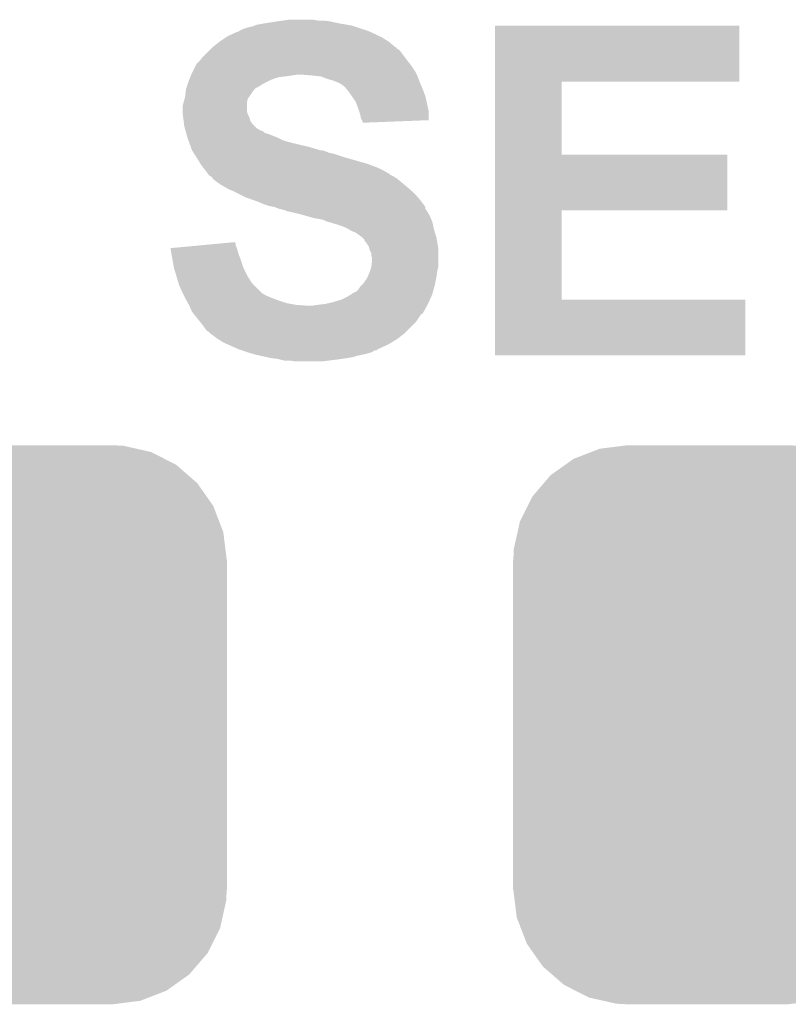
# Model space of a CAD drawing. Extents: x -0.05 to 0.95, y -0.15 to 2.1.
# Tile 8 of 38: x 0.45 to 0.54, y 0.23 to 0.34. Entities that reach past the tile are written whole.
import ezdxf

# ---------------------------------------------------------------- set-up
doc = ezdxf.new("R2010")
doc.units = 0
doc.layers.get('0').update_dxf_attribs({"linetype": 'CONTINUOUS'})
doc.layers.add('PAC1811_CLICK_V100A_GTO', color=14, linetype='CONTINUOUS')
doc.layers.add('PAC1811_CLICK_V100A_GTS', color=12, linetype='CONTINUOUS')

# ---------------------------------------------------------------- blocks, each defined once
blk = doc.blocks.new('CUSTOM_81')
for points in [[(-0.01356, 0.03176), (-0.01259, 0.03214), (0.01383, 0.03176), (0.01215, 0.03214)], [(-0.01259, 0.03214), (-0.00989, 0.03248), (0.01215, 0.03214), (0.01065, 0.03248)], [(-0.00989, 0.03248), (-0.00935, 0.03255), (0.01065, 0.03248), (0.00935, 0.03255)], [(-0.01657, 0.03029), (-0.01563, 0.03096), (0.01674, 0.03029), (0.01541, 0.03096)], [(-0.01563, 0.03096), (-0.01356, 0.03176), (0.01541, 0.03096), (0.01383, 0.03176)], [(-0.01829, 0.02907), (-0.01657, 0.03029), (0.01814, 0.02907), (0.01674, 0.03029)], [(-0.01908, 0.02815), (-0.01829, 0.02907), (0.0192, 0.02815), (0.01814, 0.02907)], [(-0.02041, 0.0266), (-0.01908, 0.02815), (0.0203, 0.0266), (0.0192, 0.02815)], [(-0.02097, 0.02548), (-0.02041, 0.0266), (0.02108, 0.02548), (0.0203, 0.0266)], [(-0.02188, 0.02368), (-0.02097, 0.02548), (0.02177, 0.02368), (0.02108, 0.02548)], [(-0.02215, 0.02244), (-0.02188, 0.02368), (0.02225, 0.02244), (0.02177, 0.02368)], [(-0.02259, 0.0205), (-0.02215, 0.02244), (0.02249, 0.0205), (0.02225, 0.02244)], [(-0.02265, 0.0192), (-0.02259, 0.0205), (0.02265, 0.0192), (0.02249, 0.0205)], [(-0.0227, -0.0192), (-0.0227, 0.0192), (0.0227, -0.0192), (0.0227, 0.0192)], [(-0.02249, -0.0205), (-0.02265, -0.0192), (0.02259, -0.0205), (0.02265, -0.0192)], [(-0.02225, -0.02244), (-0.02249, -0.0205), (0.02215, -0.02244), (0.02259, -0.0205)], [(-0.02177, -0.02368), (-0.02225, -0.02244), (0.02188, -0.02368), (0.02215, -0.02244)], [(-0.02108, -0.02548), (-0.02177, -0.02368), (0.02097, -0.02548), (0.02188, -0.02368)], [(-0.0203, -0.0266), (-0.02108, -0.02548), (0.02041, -0.0266), (0.02097, -0.02548)], [(-0.0192, -0.02815), (-0.0203, -0.0266), (0.01908, -0.02815), (0.02041, -0.0266)], [(-0.01814, -0.02907), (-0.0192, -0.02815), (0.01829, -0.02907), (0.01908, -0.02815)], [(-0.01674, -0.03029), (-0.01814, -0.02907), (0.01657, -0.03029), (0.01829, -0.02907)], [(-0.01541, -0.03096), (-0.01674, -0.03029), (0.01563, -0.03096), (0.01657, -0.03029)], [(-0.01383, -0.03176), (-0.01541, -0.03096), (0.01356, -0.03176), (0.01563, -0.03096)], [(-0.01215, -0.03214), (-0.01383, -0.03176), (0.01259, -0.03214), (0.01356, -0.03176)], [(-0.01065, -0.03248), (-0.01215, -0.03214), (0.00989, -0.03248), (0.01259, -0.03214)], [(-0.00935, -0.03255), (-0.01065, -0.03248), (0.00935, -0.03255), (0.00989, -0.03248)]]:
    blk.add_solid(points)

msp = doc.modelspace()

# ---------------------------------------------------------------- linework, layer by layer
at = {"layer": 'PAC1811_CLICK_V100A_GTO'}
for points in [[(0.4756, 0.3393), (0.47585, 0.3394), (0.4876, 0.3393), (0.4873, 0.3394)], [(0.47585, 0.3394), (0.4761, 0.3395), (0.4873, 0.3394), (0.48673, 0.3395)], [(0.4761, 0.3395), (0.4772, 0.3397), (0.48673, 0.3395), (0.4856, 0.3397)], [(0.4772, 0.3397), (0.4785, 0.3399), (0.4856, 0.3397), (0.4847, 0.3399)], [(0.4785, 0.3399), (0.4792, 0.34), (0.4847, 0.3399), (0.484, 0.34)], [(0.4792, 0.34), (0.4799, 0.3401), (0.4833, 0.34), (0.4827, 0.3401)], [(0.5039, 0.3329), (0.5039, 0.3394), (0.5324, 0.3329), (0.5324, 0.3394)], [(0.5039, 0.3394), (0.5039, 0.3394), (0.5324, 0.3394), (0.5039, 0.3394)], [(0.4728, 0.3382), (0.47324, 0.3384), (0.4904, 0.3382), (0.49, 0.3384)], [(0.47324, 0.3384), (0.4739, 0.3387), (0.49, 0.3384), (0.48933, 0.3387)], [(0.4739, 0.3387), (0.474, 0.3387), (0.48933, 0.3387), (0.48932, 0.3387)], [(0.474, 0.3387), (0.4741, 0.3388), (0.48932, 0.3387), (0.4891, 0.3388)], [(0.4741, 0.3388), (0.4745, 0.339), (0.4891, 0.3388), (0.4885, 0.339)], [(0.4745, 0.339), (0.4751, 0.3392), (0.4885, 0.339), (0.4879, 0.3392)], [(0.4751, 0.3392), (0.4756, 0.3393), (0.4879, 0.3392), (0.4876, 0.3393)], [(0.471, 0.3369), (0.47177, 0.3375), (0.4923, 0.3369), (0.4916, 0.3375)], [(0.47177, 0.3375), (0.4719, 0.3376), (0.4916, 0.3375), (0.49144, 0.3376)], [(0.4719, 0.3376), (0.4725, 0.338), (0.49144, 0.3376), (0.4908, 0.338)], [(0.4725, 0.338), (0.4728, 0.3382), (0.4908, 0.338), (0.4904, 0.3382)], [(0.4698, 0.3357), (0.4705, 0.3364), (0.49343, 0.3357), (0.4929, 0.3364)], [(0.4705, 0.3364), (0.4707, 0.3366), (0.4929, 0.3364), (0.4927, 0.3366)], [(0.4707, 0.3366), (0.4708, 0.3367), (0.4927, 0.3366), (0.4925, 0.3367)], [(0.4708, 0.3367), (0.471, 0.3369), (0.4925, 0.3367), (0.4924, 0.3369)], [(0.471, 0.3369), (0.471, 0.3369), (0.4924, 0.3369), (0.4923, 0.3369)], [(0.469, 0.3347), (0.4691, 0.3349), (0.4942, 0.3347), (0.49404, 0.3349)], [(0.4691, 0.3349), (0.4694, 0.3352), (0.49404, 0.3349), (0.4938, 0.3352)], [(0.4694, 0.3352), (0.4695, 0.3353), (0.4938, 0.3352), (0.49373, 0.3353)], [(0.4695, 0.3353), (0.4698, 0.3357), (0.49373, 0.3353), (0.49343, 0.3357)], [(0.46844, 0.3335), (0.46852, 0.3337), (0.4795, 0.3335), (0.4809, 0.3337)], [(0.46852, 0.3337), (0.4686, 0.3339), (0.4948, 0.3337), (0.4947, 0.3339)], [(0.4686, 0.3339), (0.4687, 0.3341), (0.4947, 0.3339), (0.4946, 0.3341)], [(0.4687, 0.3341), (0.469, 0.3347), (0.4946, 0.3341), (0.4942, 0.3347)], [(0.4826, 0.3336), (0.4814, 0.3337), (0.49485, 0.3336), (0.4948, 0.3337)], [(0.46797, 0.3322), (0.46813, 0.3327), (0.4762, 0.3322), (0.477, 0.3327)], [(0.46813, 0.3327), (0.4682, 0.3329), (0.477, 0.3327), (0.4774, 0.3329)], [(0.4682, 0.3329), (0.46828, 0.3331), (0.4774, 0.3329), (0.4778, 0.3331)], [(0.46828, 0.3331), (0.4684, 0.3334), (0.4778, 0.3331), (0.4787, 0.3334)], [(0.4684, 0.3334), (0.46844, 0.3335), (0.4787, 0.3334), (0.4795, 0.3335)], [(0.4836, 0.3335), (0.4826, 0.3336), (0.4949, 0.3335), (0.49485, 0.3336)], [(0.4844, 0.3332), (0.4836, 0.3335), (0.49501, 0.3332), (0.4949, 0.3335)], [(0.4851, 0.333), (0.4844, 0.3332), (0.49509, 0.333), (0.49501, 0.3332)], [(0.4856, 0.3328), (0.4851, 0.333), (0.49516, 0.3328), (0.49509, 0.333)], [(0.4858, 0.3327), (0.4856, 0.3328), (0.4952, 0.3327), (0.49516, 0.3328)], [(0.486, 0.3326), (0.4858, 0.3327), (0.49524, 0.3326), (0.4952, 0.3327)], [(0.4862, 0.3324), (0.486, 0.3326), (0.49533, 0.3324), (0.49524, 0.3326)], [(0.5039, 0.3244), (0.5039, 0.3329), (0.5117, 0.3244), (0.5117, 0.3329)], [(0.5039, 0.3329), (0.5039, 0.3329), (0.5117, 0.3329), (0.5324, 0.3329)], [(0.46782, 0.3313), (0.46789, 0.3319), (0.4754, 0.3313), (0.4758, 0.3319)], [(0.46789, 0.3319), (0.4679, 0.332), (0.4758, 0.3319), (0.4759, 0.332)], [(0.4679, 0.332), (0.46797, 0.3322), (0.4759, 0.332), (0.4761, 0.3322)], [(0.46797, 0.3322), (0.46797, 0.3322), (0.4761, 0.3322), (0.4762, 0.3322)], [(0.48663, 0.332), (0.4863, 0.3324), (0.4955, 0.332), (0.49533, 0.3324)], [(0.4868, 0.3318), (0.48663, 0.332), (0.49557, 0.3318), (0.4955, 0.332)], [(0.48723, 0.3312), (0.4868, 0.3318), (0.4958, 0.3312), (0.49557, 0.3318)], [(0.4675, 0.3299), (0.4676, 0.3304), (0.475, 0.3299), (0.475, 0.3304)], [(0.4676, 0.3304), (0.46774, 0.3309), (0.475, 0.3304), (0.4751, 0.3309)], [(0.46774, 0.3309), (0.4678, 0.3311), (0.4751, 0.3309), (0.47525, 0.3311)], [(0.4678, 0.3311), (0.46782, 0.3313), (0.47525, 0.3311), (0.4754, 0.3313)], [(0.4873, 0.3311), (0.48723, 0.3312), (0.49582, 0.3311), (0.4958, 0.3312)], [(0.4877, 0.3305), (0.4873, 0.3311), (0.49596, 0.3305), (0.49582, 0.3311)], [(0.488, 0.3297), (0.4877, 0.3305), (0.49613, 0.3297), (0.49596, 0.3305)], [(0.4675, 0.3294), (0.4675, 0.3299), (0.475, 0.3294), (0.475, 0.3299)], [(0.46753, 0.3291), (0.4675, 0.3294), (0.4751, 0.3291), (0.475, 0.3294)], [(0.46758, 0.3287), (0.46753, 0.3291), (0.4753, 0.3287), (0.4751, 0.3291)], [(0.4881, 0.3294), (0.488, 0.3297), (0.4962, 0.3294), (0.49613, 0.3297)], [(0.4882, 0.3291), (0.4881, 0.3294), (0.4962, 0.3291), (0.4962, 0.3294)], [(0.4883, 0.3286), (0.4882, 0.3291), (0.4962, 0.3286), (0.4962, 0.3291)], [(0.4676, 0.3285), (0.46758, 0.3287), (0.47535, 0.3285), (0.4753, 0.3287)], [(0.46763, 0.3283), (0.4676, 0.3285), (0.4754, 0.3283), (0.47535, 0.3285)], [(0.46768, 0.3279), (0.46763, 0.3283), (0.4757, 0.3279), (0.4754, 0.3283)], [(0.4677, 0.3277), (0.46768, 0.3279), (0.4759, 0.3277), (0.4757, 0.3279)], [(0.4884, 0.3284), (0.4883, 0.3286), (0.4962, 0.3284), (0.4962, 0.3286)], [(0.4885, 0.3282), (0.4884, 0.3284), (0.49106, 0.3282), (0.4962, 0.3284)], [(0.4885, 0.3281), (0.4885, 0.3282), (0.4885, 0.3281), (0.49106, 0.3282)], [(0.46776, 0.3275), (0.4677, 0.3277), (0.4761, 0.3275), (0.4759, 0.3277)], [(0.46781, 0.3273), (0.46776, 0.3275), (0.4764, 0.3273), (0.4761, 0.3275)], [(0.46784, 0.3272), (0.46781, 0.3273), (0.4766, 0.3272), (0.4764, 0.3273)], [(0.46787, 0.3271), (0.46784, 0.3272), (0.4769, 0.3271), (0.4766, 0.3272)], [(0.46793, 0.3269), (0.46787, 0.3271), (0.4771, 0.3269), (0.4769, 0.3271)], [(0.46796, 0.3268), (0.46793, 0.3269), (0.4775, 0.3268), (0.4771, 0.3269)], [(0.46807, 0.3264), (0.46796, 0.3268), (0.4785, 0.3264), (0.4775, 0.3268)], [(0.4681, 0.3263), (0.46807, 0.3264), (0.4787, 0.3263), (0.4785, 0.3264)], [(0.46817, 0.3261), (0.4681, 0.3263), (0.4791, 0.3261), (0.4787, 0.3263)], [(0.46824, 0.3259), (0.46817, 0.3261), (0.4797, 0.3259), (0.4791, 0.3261)], [(0.46839, 0.3255), (0.46824, 0.3259), (0.4813, 0.3255), (0.4797, 0.3259)], [(0.46846, 0.3253), (0.46839, 0.3255), (0.4822, 0.3253), (0.4813, 0.3255)], [(0.46856, 0.325), (0.46846, 0.3253), (0.4832, 0.325), (0.4822, 0.3253)], [(0.4686, 0.3249), (0.46856, 0.325), (0.4835, 0.3249), (0.4832, 0.325)], [(0.46866, 0.3248), (0.4686, 0.3249), (0.4841, 0.3248), (0.4837, 0.3249)], [(0.46879, 0.3246), (0.46866, 0.3248), (0.4846, 0.3246), (0.4841, 0.3248)], [(0.46885, 0.3245), (0.46879, 0.3246), (0.4851, 0.3245), (0.4846, 0.3246)], [(0.46911, 0.3241), (0.46885, 0.3245), (0.4863, 0.3241), (0.4851, 0.3245)], [(0.4693, 0.3238), (0.46911, 0.3241), (0.48735, 0.3238), (0.4863, 0.3241)], [(0.4696, 0.3233), (0.4693, 0.3238), (0.4891, 0.3233), (0.48735, 0.3238)], [(0.5039, 0.3179), (0.5039, 0.3244), (0.531, 0.3179), (0.531, 0.3244)], [(0.5039, 0.3244), (0.5039, 0.3244), (0.531, 0.3244), (0.5117, 0.3244)], [(0.46997, 0.3228), (0.4696, 0.3233), (0.4904, 0.3228), (0.4891, 0.3233)], [(0.4702, 0.3225), (0.46997, 0.3228), (0.491, 0.3225), (0.4904, 0.3228)], [(0.47043, 0.3222), (0.4702, 0.3225), (0.4915, 0.3222), (0.491, 0.3225)], [(0.4705, 0.3221), (0.47043, 0.3222), (0.4916, 0.3221), (0.4916, 0.3222)], [(0.47043, 0.3222), (0.47043, 0.3222), (0.4916, 0.3222), (0.4915, 0.3222)], [(0.4707, 0.3219), (0.4705, 0.3221), (0.492, 0.3219), (0.4916, 0.3221)], [(0.4709, 0.3218), (0.4707, 0.3219), (0.49217, 0.3218), (0.492, 0.3219)], [(0.471, 0.3216), (0.4709, 0.3218), (0.4925, 0.3216), (0.49217, 0.3218)], [(0.4715, 0.3212), (0.471, 0.3216), (0.49298, 0.3212), (0.4925, 0.3216)], [(0.4721, 0.3208), (0.4715, 0.3212), (0.49346, 0.3208), (0.49298, 0.3212)], [(0.47245, 0.3206), (0.4721, 0.3208), (0.4937, 0.3206), (0.49346, 0.3208)], [(0.4728, 0.3204), (0.47245, 0.3206), (0.49393, 0.3204), (0.4937, 0.3206)], [(0.4735, 0.3201), (0.4728, 0.3204), (0.49427, 0.3201), (0.49393, 0.3204)], [(0.4739, 0.3199), (0.4735, 0.3201), (0.4945, 0.3199), (0.49427, 0.3201)], [(0.4749, 0.3194), (0.4739, 0.3199), (0.49494, 0.3194), (0.4945, 0.3199)], [(0.47574, 0.3191), (0.4749, 0.3194), (0.4952, 0.3191), (0.49494, 0.3194)], [(0.4763, 0.3189), (0.47574, 0.3191), (0.49535, 0.3189), (0.4952, 0.3191)], [(0.477, 0.3186), (0.4763, 0.3189), (0.49557, 0.3186), (0.49535, 0.3189)], [(0.4776, 0.3184), (0.477, 0.3186), (0.49572, 0.3184), (0.49557, 0.3186)], [(0.4782, 0.3183), (0.4776, 0.3184), (0.4958, 0.3183), (0.49572, 0.3184)], [(0.4787, 0.3181), (0.4782, 0.3183), (0.4958, 0.3181), (0.4958, 0.3183)], [(0.4795, 0.3179), (0.4787, 0.3181), (0.49593, 0.3179), (0.4958, 0.3181)], [(0.4797, 0.3178), (0.4795, 0.3179), (0.496, 0.3178), (0.49593, 0.3179)], [(0.4806, 0.3176), (0.4797, 0.3178), (0.49612, 0.3176), (0.496, 0.3178)], [(0.4814, 0.3174), (0.4806, 0.3176), (0.49624, 0.3174), (0.49612, 0.3176)], [(0.5039, 0.3075), (0.5039, 0.3179), (0.5117, 0.3075), (0.5117, 0.3179)], [(0.5039, 0.3179), (0.5039, 0.3179), (0.5117, 0.3179), (0.531, 0.3179)], [(0.48175, 0.3173), (0.4814, 0.3174), (0.4963, 0.3173), (0.49624, 0.3174)], [(0.4828, 0.317), (0.48175, 0.3173), (0.49643, 0.317), (0.4963, 0.3173)], [(0.4834, 0.3169), (0.4828, 0.317), (0.49647, 0.3169), (0.49643, 0.317)], [(0.4839, 0.3168), (0.4834, 0.3169), (0.49651, 0.3168), (0.49647, 0.3169)], [(0.4843, 0.3166), (0.4839, 0.3168), (0.4966, 0.3166), (0.49651, 0.3168)], [(0.4847, 0.3165), (0.4843, 0.3166), (0.49662, 0.3165), (0.4966, 0.3166)], [(0.4853, 0.3163), (0.4847, 0.3165), (0.49667, 0.3163), (0.49662, 0.3165)], [(0.4857, 0.3162), (0.4853, 0.3163), (0.49669, 0.3162), (0.49667, 0.3163)], [(0.4859, 0.3161), (0.4857, 0.3162), (0.49671, 0.3161), (0.49669, 0.3162)], [(0.4867, 0.3158), (0.486, 0.3161), (0.49678, 0.3158), (0.49671, 0.3161)], [(0.48687, 0.3157), (0.4867, 0.3158), (0.4968, 0.3157), (0.49678, 0.3158)], [(0.4872, 0.3155), (0.48687, 0.3157), (0.49686, 0.3155), (0.4968, 0.3157)], [(0.4877, 0.3153), (0.4872, 0.3155), (0.49692, 0.3153), (0.49686, 0.3155)], [(0.4881, 0.315), (0.4877, 0.3153), (0.49701, 0.315), (0.49692, 0.3153)], [(0.47146, 0.314), (0.4736, 0.3142), (0.4737, 0.314), (0.4736, 0.3142)], [(0.4884, 0.3148), (0.4881, 0.315), (0.49707, 0.3148), (0.49701, 0.315)], [(0.4885, 0.3147), (0.4884, 0.3148), (0.4971, 0.3147), (0.49707, 0.3148)], [(0.4887, 0.3145), (0.4885, 0.3147), (0.49713, 0.3145), (0.4971, 0.3147)], [(0.4887, 0.3144), (0.4887, 0.3145), (0.49715, 0.3144), (0.49713, 0.3145)], [(0.489, 0.314), (0.4887, 0.3144), (0.49722, 0.314), (0.49715, 0.3144)], [(0.4661, 0.3135), (0.46717, 0.3136), (0.47383, 0.3135), (0.4738, 0.3136)], [(0.4662, 0.3129), (0.4661, 0.3135), (0.474, 0.3129), (0.47383, 0.3135)], [(0.46717, 0.3136), (0.46932, 0.3138), (0.4738, 0.3136), (0.4737, 0.3138)], [(0.46932, 0.3138), (0.47146, 0.314), (0.4737, 0.3138), (0.4737, 0.314)], [(0.4892, 0.3137), (0.489, 0.314), (0.49727, 0.3137), (0.49722, 0.314)], [(0.48925, 0.3135), (0.4892, 0.3137), (0.4973, 0.3135), (0.49727, 0.3137)], [(0.4893, 0.3133), (0.48925, 0.3135), (0.4973, 0.3133), (0.4973, 0.3135)], [(0.4895, 0.3129), (0.4893, 0.3133), (0.4973, 0.3129), (0.4973, 0.3133)], [(0.4663, 0.3123), (0.4662, 0.3129), (0.47423, 0.3123), (0.474, 0.3129)], [(0.46634, 0.3121), (0.4663, 0.3123), (0.4743, 0.3121), (0.47423, 0.3123)], [(0.4665, 0.3112), (0.46634, 0.3121), (0.4746, 0.3112), (0.4743, 0.3121)], [(0.4895, 0.3126), (0.4895, 0.3129), (0.4973, 0.3126), (0.4973, 0.3129)], [(0.4896, 0.3123), (0.4895, 0.3126), (0.4973, 0.3123), (0.4973, 0.3126)], [(0.4895, 0.3113), (0.4896, 0.3121), (0.4973, 0.3113), (0.4973, 0.3121)], [(0.4896, 0.3121), (0.4896, 0.3123), (0.4973, 0.3121), (0.4973, 0.3123)], [(0.4668, 0.3102), (0.4665, 0.3112), (0.4751, 0.3102), (0.4746, 0.3112)], [(0.4893, 0.3107), (0.48937, 0.3109), (0.49717, 0.3107), (0.4972, 0.3109)], [(0.48937, 0.3109), (0.4895, 0.3113), (0.4972, 0.3109), (0.4973, 0.3113)], [(0.46704, 0.3094), (0.4668, 0.3102), (0.4756, 0.3094), (0.4751, 0.3102)], [(0.4886, 0.3094), (0.489, 0.31), (0.49694, 0.3094), (0.49706, 0.31)], [(0.489, 0.31), (0.48909, 0.3102), (0.49706, 0.31), (0.4971, 0.3102)], [(0.48909, 0.3102), (0.4893, 0.3107), (0.4971, 0.3102), (0.49717, 0.3107)], [(0.4671, 0.3092), (0.46704, 0.3094), (0.4758, 0.3092), (0.4756, 0.3094)], [(0.4675, 0.3083), (0.4671, 0.3092), (0.4767, 0.3083), (0.4758, 0.3092)], [(0.4877, 0.3084), (0.488, 0.3087), (0.49668, 0.3084), (0.49676, 0.3087)], [(0.488, 0.3087), (0.4882, 0.309), (0.49676, 0.3087), (0.49685, 0.309)], [(0.4882, 0.309), (0.4884, 0.3092), (0.49685, 0.309), (0.4969, 0.3092)], [(0.4884, 0.3092), (0.4886, 0.3094), (0.4969, 0.3092), (0.49694, 0.3094)], [(0.46765, 0.308), (0.4675, 0.3083), (0.4772, 0.308), (0.4767, 0.3083)], [(0.4678, 0.3077), (0.46765, 0.308), (0.4779, 0.3077), (0.4772, 0.308)], [(0.4679, 0.3075), (0.4678, 0.3077), (0.47843, 0.3075), (0.4779, 0.3077)], [(0.46796, 0.3074), (0.4679, 0.3075), (0.4787, 0.3074), (0.47843, 0.3075)], [(0.46813, 0.3071), (0.46796, 0.3074), (0.4796, 0.3071), (0.4787, 0.3074)], [(0.485, 0.3072), (0.486, 0.3075), (0.49619, 0.3072), (0.49633, 0.3075)], [(0.486, 0.3075), (0.4868, 0.3079), (0.49633, 0.3075), (0.49651, 0.3079)], [(0.4868, 0.3079), (0.48712, 0.3081), (0.49651, 0.3079), (0.4966, 0.3081)], [(0.48712, 0.3081), (0.4876, 0.3084), (0.4966, 0.3081), (0.49668, 0.3084)], [(0.5039, 0.301), (0.5039, 0.3075), (0.5331, 0.301), (0.5331, 0.3075)], [(0.5039, 0.3075), (0.5039, 0.3075), (0.5331, 0.3075), (0.5117, 0.3075)], [(0.46824, 0.3069), (0.46813, 0.3071), (0.4807, 0.3069), (0.4796, 0.3071)], [(0.4683, 0.3068), (0.46824, 0.3069), (0.482, 0.3068), (0.4807, 0.3069)], [(0.4686, 0.3061), (0.4683, 0.3068), (0.49561, 0.3061), (0.49599, 0.3068)], [(0.4826, 0.3068), (0.4833, 0.3069), (0.49599, 0.3068), (0.49605, 0.3069)], [(0.4833, 0.3069), (0.4841, 0.307), (0.49605, 0.3069), (0.4961, 0.307)], [(0.4841, 0.307), (0.485, 0.3072), (0.4961, 0.307), (0.49619, 0.3072)], [(0.46876, 0.3059), (0.4686, 0.3061), (0.4955, 0.3059), (0.49561, 0.3061)], [(0.46884, 0.3058), (0.46876, 0.3059), (0.4953, 0.3058), (0.4955, 0.3059)], [(0.46956, 0.3049), (0.46884, 0.3058), (0.4947, 0.3049), (0.4953, 0.3058)], [(0.4698, 0.3046), (0.46956, 0.3049), (0.4944, 0.3046), (0.4947, 0.3049)], [(0.4701, 0.3042), (0.4698, 0.3046), (0.494, 0.3042), (0.4944, 0.3046)], [(0.4703, 0.3039), (0.4701, 0.3042), (0.4937, 0.3039), (0.494, 0.3042)], [(0.4705, 0.3038), (0.4703, 0.3039), (0.4936, 0.3038), (0.4937, 0.3039)], [(0.4707, 0.3036), (0.4705, 0.3038), (0.4934, 0.3036), (0.4936, 0.3038)], [(0.4715, 0.303), (0.4707, 0.3036), (0.49263, 0.303), (0.4934, 0.3036)], [(0.47166, 0.3029), (0.4715, 0.303), (0.4925, 0.3029), (0.49263, 0.303)], [(0.4723, 0.3025), (0.47166, 0.3029), (0.49183, 0.3025), (0.4925, 0.3029)], [(0.47275, 0.3023), (0.4723, 0.3025), (0.4915, 0.3023), (0.49183, 0.3025)], [(0.4741, 0.3017), (0.47275, 0.3023), (0.4902, 0.3017), (0.4915, 0.3023)], [(0.4744, 0.3016), (0.4741, 0.3017), (0.4901, 0.3016), (0.4902, 0.3017)], [(0.475, 0.3014), (0.4744, 0.3016), (0.4896, 0.3014), (0.4899, 0.3016)], [(0.4744, 0.3016), (0.4744, 0.3016), (0.4899, 0.3016), (0.4901, 0.3016)], [(0.47533, 0.3013), (0.475, 0.3014), (0.4893, 0.3013), (0.4896, 0.3014)], [(0.476, 0.3011), (0.47533, 0.3013), (0.4885, 0.3011), (0.4893, 0.3013)], [(0.47645, 0.301), (0.476, 0.3011), (0.488, 0.301), (0.4885, 0.3011)], [(0.47735, 0.3008), (0.47645, 0.301), (0.4873, 0.3008), (0.488, 0.301)], [(0.4778, 0.3007), (0.47735, 0.3008), (0.4867, 0.3007), (0.4873, 0.3008)], [(0.4786, 0.3006), (0.4778, 0.3007), (0.486, 0.3006), (0.4867, 0.3007)], [(0.479, 0.3005), (0.4786, 0.3006), (0.4853, 0.3005), (0.486, 0.3006)], [(0.4794, 0.3004), (0.479, 0.3005), (0.4845, 0.3004), (0.4853, 0.3005)], [(0.4807, 0.3003), (0.4801, 0.3004), (0.4837, 0.3003), (0.4845, 0.3004)]]:
    msp.add_solid(points, dxfattribs=at)

# ---------------------------------------------------------------- block references
at = {"layer": 'PAC1811_CLICK_V100A_GTS'}
for p in [(0.45, 0.258), (0.5287, 0.258)]:
    msp.add_blockref('CUSTOM_81', p, dxfattribs=at)

doc.saveas('drawing.dxf')
